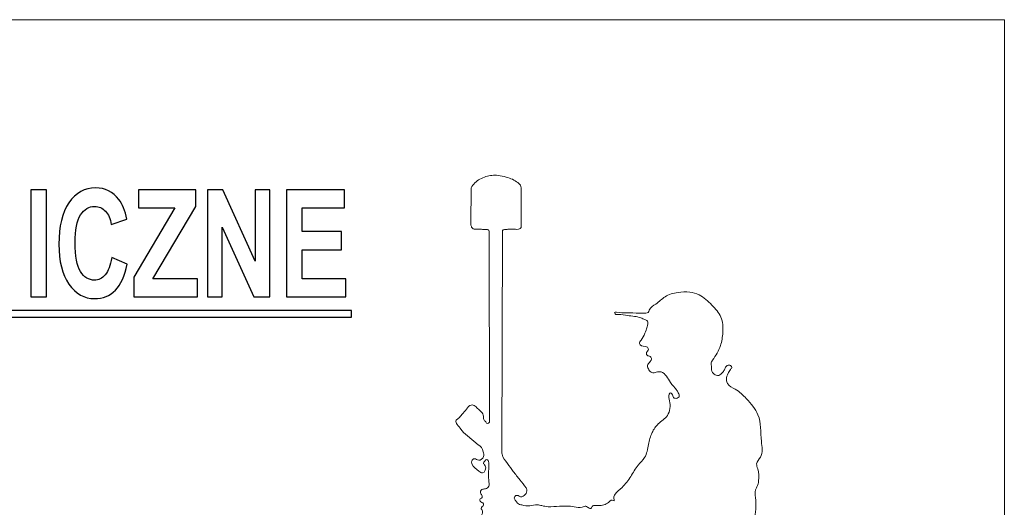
# Model space of a CAD drawing. Extents: x 5477758 to 5478333, y 5918235 to 5918502.
# Tile 21 of 130: x 5477833.83 to 5477844.28, y 5918495.24 to 5918500.41. Entities that reach past the tile are written whole.
import ezdxf

# ---------------------------------------------------------------- set-up
doc = ezdxf.new("R2010")
doc.units = 0
doc.header["$LTSCALE"] = 0.25
doc.layers.add('krzyże', color=252, linetype='CONTINUOUS', lineweight=13)
doc.layers.add('TABELKA', color=252, linetype='CONTINUOUS', lineweight=18)
doc.layers.add('Warstwa 1', color=252, linetype='CONTINUOUS')

msp = doc.modelspace()

# ---------------------------------------------------------------- linework, layer by layer
at = {"layer": 'krzyże'}
for p, q in [((5477838.619, 5918498.243), (5477838.621, 5918498.629)), ((5477839.154, 5918498.231), (5477839.154, 5918498.63)), ((5477838.815, 5918496.146), (5477838.814, 5918498.161)), ((5477838.948, 5918495.827), (5477838.953, 5918498.162)), ((5477838.584, 5918495.999), (5477838.697, 5918495.906))]:
    msp.add_line(p, q, dxfattribs=at)
for points in [[(5477838.621, 5918498.629), (5477838.662, 5918498.68), (5477838.778, 5918498.747), (5477838.843, 5918498.76), (5477838.909, 5918498.76), (5477838.995, 5918498.742), (5477839.059, 5918498.719), (5477839.116, 5918498.684), (5477839.144, 5918498.657), (5477839.154, 5918498.63)], [(5477838.814, 5918498.161), (5477838.811, 5918498.176), (5477838.806, 5918498.181), (5477838.797, 5918498.188), (5477838.79, 5918498.188), (5477838.744, 5918498.188), (5477838.691, 5918498.19), (5477838.664, 5918498.19), (5477838.655, 5918498.191), (5477838.636, 5918498.202), (5477838.627, 5918498.213), (5477838.622, 5918498.226), (5477838.619, 5918498.243)], [(5477838.953, 5918498.162), (5477838.954, 5918498.171), (5477838.959, 5918498.179), (5477838.967, 5918498.185), (5477838.982, 5918498.188), (5477839.023, 5918498.189), (5477839.053, 5918498.19), (5477839.091, 5918498.189), (5477839.123, 5918498.19), (5477839.143, 5918498.199), (5477839.151, 5918498.209), (5477839.154, 5918498.22), (5477839.154, 5918498.231)], [(5477842.412, 5918490.396), (5477842.241, 5918490.372), (5477842.206, 5918490.373), (5477842.089, 5918490.37), (5477841.991, 5918490.387), (5477841.862, 5918490.404), (5477841.81, 5918490.412), (5477841.767, 5918490.422), (5477841.726, 5918490.459), (5477841.654, 5918490.456), (5477841.59, 5918490.454), (5477841.572, 5918490.46), (5477841.574, 5918490.484), (5477841.572, 5918490.641), (5477841.56, 5918490.685), (5477841.548, 5918490.701), (5477841.552, 5918490.734), (5477841.55, 5918490.817), (5477841.557, 5918490.928), (5477841.558, 5918490.985), (5477841.573, 5918491.041), (5477841.571, 5918491.082), (5477841.56, 5918491.1), (5477841.561, 5918491.22), (5477841.573, 5918491.262), (5477841.595, 5918491.339), (5477841.6, 5918491.397), (5477841.588, 5918491.424), (5477841.588, 5918491.504), (5477841.6, 5918491.604), (5477841.59, 5918491.654), (5477841.581, 5918491.704), (5477841.574, 5918491.786), (5477841.557, 5918491.829), (5477841.538, 5918491.888), (5477841.524, 5918491.928), (5477841.516, 5918492.043), (5477841.519, 5918492.093), (5477841.5, 5918492.156), (5477841.484, 5918492.201), (5477841.472, 5918492.239), (5477841.471, 5918492.314), (5477841.462, 5918492.372), (5477841.438, 5918492.448), (5477841.412, 5918492.5), (5477841.401, 5918492.588), (5477841.413, 5918492.648), (5477841.373, 5918492.746), (5477841.326, 5918492.818), (5477841.312, 5918492.861), (5477841.327, 5918492.919), (5477841.35, 5918492.991), (5477841.356, 5918493.19), (5477841.359, 5918493.762), (5477841.369, 5918493.814), (5477841.458, 5918493.915), (5477841.548, 5918494.117), (5477841.548, 5918494.307), (5477841.514, 5918494.436), (5477841.506, 5918494.447), (5477841.482, 5918494.492), (5477841.462, 5918494.529), (5477841.477, 5918494.592), (5477841.494, 5918494.669), (5477841.541, 5918494.777), (5477841.57, 5918494.828), (5477841.61, 5918494.987), (5477841.628, 5918495.106), (5477841.638, 5918495.345), (5477841.637, 5918495.427), (5477841.653, 5918495.458), (5477841.671, 5918495.524), (5477841.661, 5918495.65), (5477841.65, 5918495.703), (5477841.69, 5918495.774), (5477841.7, 5918495.941), (5477841.664, 5918496.223), (5477841.54, 5918496.394), (5477841.423, 5918496.494), (5477841.342, 5918496.553), (5477841.331, 5918496.596), (5477841.347, 5918496.663), (5477841.372, 5918496.702), (5477841.387, 5918496.728), (5477841.367, 5918496.748), (5477841.331, 5918496.74), (5477841.314, 5918496.71), (5477841.291, 5918496.675), (5477841.27, 5918496.655), (5477841.248, 5918496.641), (5477841.222, 5918496.643), (5477841.201, 5918496.654), (5477841.181, 5918496.673), (5477841.172, 5918496.701), (5477841.172, 5918496.731), (5477841.167, 5918496.769), (5477841.183, 5918496.802), (5477841.266, 5918496.956), (5477841.291, 5918497.097), (5477841.271, 5918497.257), (5477841.176, 5918497.385), (5477841.04, 5918497.495), (5477840.94, 5918497.524), (5477840.816, 5918497.52), (5477840.678, 5918497.474), (5477840.581, 5918497.397), (5477840.511, 5918497.333), (5477840.499, 5918497.307), (5477840.476, 5918497.3), (5477840.406, 5918497.3), (5477840.269, 5918497.305), (5477840.164, 5918497.309), (5477840.143, 5918497.307), (5477840.15, 5918497.292), (5477840.183, 5918497.286), (5477840.282, 5918497.276), (5477840.421, 5918497.25), (5477840.463, 5918497.232), (5477840.491, 5918497.216), (5477840.488, 5918497.154), (5477840.465, 5918497.087), (5477840.425, 5918497.015), (5477840.412, 5918496.996), (5477840.407, 5918496.977), (5477840.468, 5918496.946), (5477840.492, 5918496.941), (5477840.5, 5918496.907), (5477840.483, 5918496.885), (5477840.488, 5918496.854), (5477840.522, 5918496.84), (5477840.534, 5918496.813), (5477840.503, 5918496.767), (5477840.494, 5918496.745), (5477840.508, 5918496.698), (5477840.539, 5918496.67), (5477840.585, 5918496.674), (5477840.61, 5918496.68), (5477840.636, 5918496.677), (5477840.736, 5918496.566), (5477840.8, 5918496.486), (5477840.819, 5918496.456), (5477840.827, 5918496.414), (5477840.806, 5918496.399), (5477840.769, 5918496.405), (5477840.752, 5918496.445), (5477840.736, 5918496.457), (5477840.722, 5918496.441), (5477840.727, 5918496.371), (5477840.703, 5918496.215), (5477840.607, 5918496.128), (5477840.541, 5918496.034), (5477840.503, 5918495.908), (5477840.461, 5918495.769), (5477840.395, 5918495.689), (5477840.314, 5918495.569), (5477840.222, 5918495.452), (5477840.148, 5918495.381), (5477840.136, 5918495.339), (5477840.138, 5918495.312), (5477840.116, 5918495.318), (5477840.09, 5918495.305), (5477840.042, 5918495.272), (5477839.986, 5918495.261), (5477839.935, 5918495.263), (5477839.905, 5918495.252), (5477839.89, 5918495.228), (5477839.872, 5918495.233), (5477839.839, 5918495.254), (5477839.798, 5918495.245), (5477839.715, 5918495.248), (5477839.559, 5918495.254), (5477839.438, 5918495.249), (5477839.371, 5918495.26), (5477839.325, 5918495.269), (5477839.243, 5918495.258), (5477839.161, 5918495.267), (5477839.114, 5918495.285), (5477839.096, 5918495.312), (5477839.079, 5918495.34), (5477839.086, 5918495.358), (5477839.107, 5918495.369), (5477839.132, 5918495.36), (5477839.147, 5918495.354), (5477839.213, 5918495.43), (5477839.204, 5918495.448), (5477839.14, 5918495.532), (5477839.069, 5918495.623), (5477839.007, 5918495.708), (5477838.951, 5918495.805), (5477838.948, 5918495.827)]]:
    msp.add_spline(points, degree=3, dxfattribs=at)
for points, knots in [([(5477838.815, 5918496.146), (5477838.809, 5918496.137), (5477838.795, 5918496.121), (5477838.775, 5918496.151), (5477838.749, 5918496.173), (5477838.759, 5918496.225), (5477838.72, 5918496.265), (5477838.682, 5918496.295), (5477838.655, 5918496.329), (5477838.606, 5918496.328), (5477838.573, 5918496.277), (5477838.525, 5918496.232), (5477838.497, 5918496.186), (5477838.447, 5918496.161), (5477838.482, 5918496.112), (5477838.522, 5918496.06), (5477838.548, 5918496.025), (5477838.584, 5918495.999)], [0, 0, 0, 0, 0.325129, 0.663939, 1.063661, 1.693133, 2.409095, 3.027911, 3.635839, 3.927398, 4.767436, 5.740404, 6.492165, 6.934667, 7.475518, 8.307832, 9.584569, 9.584569, 9.584569, 9.584569]), ([(5477837.559, 5918490.198), (5477837.559, 5918490.198), (5477837.574, 5918490.211), (5477837.62, 5918490.238), (5477837.714, 5918490.187), (5477837.808, 5918490.232), (5477837.906, 5918490.259), (5477837.999, 5918490.24), (5477838.088, 5918490.258), (5477838.162, 5918490.319), (5477838.247, 5918490.261), (5477838.44, 5918490.445), (5477838.701, 5918490.436), (5477838.86, 5918490.488), (5477839.167, 5918490.563), (5477839.464, 5918490.542), (5477839.737, 5918490.72), (5477839.876, 5918490.892), (5477839.91, 5918491.038), (5477839.792, 5918491.086), (5477839.859, 5918491.273), (5477839.783, 5918491.469), (5477839.865, 5918491.852), (5477839.671, 5918492.221), (5477839.69, 5918492.773), (5477839.979, 5918493.23), (5477840.104, 5918493.734), (5477840.36, 5918493.946), (5477840.375, 5918494.104), (5477840.264, 5918494.201), (5477840.439, 5918494.289), (5477840.455, 5918494.471), (5477840.284, 5918494.663), (5477840.396, 5918494.874), (5477840.349, 5918495.018), (5477840.308, 5918495.04), (5477840.268, 5918495.022), (5477840.242, 5918494.944), (5477840.112, 5918494.972), (5477839.964, 5918494.87), (5477839.701, 5918494.963), (5477839.424, 5918494.973), (5477839.162, 5918495.096), (5477838.927, 5918494.95), (5477838.834, 5918495.111), (5477838.724, 5918495.116), (5477838.738, 5918495.17), (5477838.747, 5918495.207), (5477838.711, 5918495.238), (5477838.763, 5918495.259), (5477838.747, 5918495.295), (5477838.718, 5918495.293), (5477838.707, 5918495.335), (5477838.741, 5918495.338), (5477838.74, 5918495.37), (5477838.721, 5918495.385), (5477838.716, 5918495.413), (5477838.739, 5918495.437), (5477838.776, 5918495.435), (5477838.817, 5918495.462), (5477838.802, 5918495.563), (5477838.81, 5918495.639), (5477838.809, 5918495.745), (5477838.774, 5918495.75), (5477838.767, 5918495.729), (5477838.744, 5918495.708), (5477838.795, 5918495.674), (5477838.755, 5918495.587), (5477838.684, 5918495.642), (5477838.636, 5918495.674), (5477838.621, 5918495.737), (5477838.662, 5918495.771), (5477838.706, 5918495.722), (5477838.764, 5918495.776), (5477838.751, 5918495.844), (5477838.724, 5918495.892), (5477838.697, 5918495.906)], [6.429794, 6.429794, 6.429794, 6.429794, 6.811436, 7.193079, 8.29127, 10.100348, 10.899351, 12.218329, 13.670819, 14.28725, 15.646711, 16.627288, 23.594749, 25.069317, 27.509485, 31.373092, 36.215037, 39.210625, 40.139644, 41.246742, 43.011198, 46.314461, 49.411092, 57.516921, 61.451375, 70.208366, 77.916146, 80.837007, 82.392408, 83.454794, 85.366556, 87.495866, 89.80828, 94.444583, 94.900192, 95.529615, 95.958276, 96.414939, 98.455711, 99.690166, 103.209249, 107.995598, 110.756303, 113.877628, 116.135137, 116.649532, 117.406525, 117.677749, 118.108703, 118.698939, 118.967402, 119.288631, 119.719497, 119.956171, 120.325772, 120.586737, 120.93066, 121.255774, 121.726579, 122.308556, 122.850407, 125.315542, 125.928555, 126.155445, 126.411506, 126.698845, 127.121871, 128.170429, 128.692814, 130.077764, 130.47472, 130.983545, 131.592249, 132.424746, 133.091982, 134.244229, 134.244229, 134.244229, 134.244229])]:
    msp.add_open_spline(points, degree=3, knots=knots, dxfattribs=at)
at = {"layer": 'TABELKA', "color": 18, "true_color": 0x000000}
for points in [[(5477844.277, 5918500.411), (5477757.712, 5918500.411), (5477757.708, 5918380.084), (5477844.277, 5918380.084)], [(5477844.277, 5918500.411), (5477844.277, 5918380.084)]]:
    msp.add_lwpolyline(points, dxfattribs=at)
at = {"layer": 'Warstwa 1', "color": 5}
for points, knots in [([(5477833.952, 5918497.473), (5477833.952, 5918497.473), (5477833.952, 5918498.609), (5477833.952, 5918498.609), (5477833.952, 5918498.609), (5477833.952, 5918498.609), (5477834.12, 5918498.609), (5477834.12, 5918498.609), (5477834.12, 5918498.609), (5477834.12, 5918498.609), (5477834.12, 5918497.473), (5477834.12, 5918497.473), (5477834.12, 5918497.473), (5477834.12, 5918497.473), (5477833.952, 5918497.473), (5477833.952, 5918497.473)], [0, 0, 0, 0, 0.25, 0.25, 0.25, 0.25, 0.5, 0.5, 0.5, 0.5, 0.75, 0.75, 0.75, 0.75, 1, 1, 1, 1]), ([(5477834.811, 5918497.89), (5477834.811, 5918497.89), (5477834.973, 5918497.82), (5477834.973, 5918497.82), (5477834.973, 5918497.82), (5477834.948, 5918497.696), (5477834.907, 5918497.604), (5477834.849, 5918497.544), (5477834.849, 5918497.544), (5477834.791, 5918497.484), (5477834.717, 5918497.454), (5477834.628, 5918497.454), (5477834.628, 5918497.454), (5477834.518, 5918497.454), (5477834.428, 5918497.505), (5477834.357, 5918497.608), (5477834.357, 5918497.608), (5477834.286, 5918497.711), (5477834.25, 5918497.852), (5477834.25, 5918498.031), (5477834.25, 5918498.031), (5477834.25, 5918498.22), (5477834.286, 5918498.366), (5477834.357, 5918498.471), (5477834.357, 5918498.471), (5477834.429, 5918498.575), (5477834.522, 5918498.628), (5477834.639, 5918498.628), (5477834.639, 5918498.628), (5477834.74, 5918498.628), (5477834.823, 5918498.587), (5477834.886, 5918498.505), (5477834.886, 5918498.505), (5477834.924, 5918498.456), (5477834.952, 5918498.386), (5477834.971, 5918498.295), (5477834.971, 5918498.295), (5477834.971, 5918498.295), (5477834.805, 5918498.241), (5477834.805, 5918498.241), (5477834.805, 5918498.241), (5477834.795, 5918498.3), (5477834.775, 5918498.347), (5477834.744, 5918498.381), (5477834.744, 5918498.381), (5477834.712, 5918498.415), (5477834.675, 5918498.432), (5477834.63, 5918498.432), (5477834.63, 5918498.432), (5477834.569, 5918498.432), (5477834.519, 5918498.402), (5477834.48, 5918498.341), (5477834.48, 5918498.341), (5477834.442, 5918498.281), (5477834.423, 5918498.183), (5477834.423, 5918498.048), (5477834.423, 5918498.048), (5477834.423, 5918497.904), (5477834.442, 5918497.802), (5477834.48, 5918497.741), (5477834.48, 5918497.741), (5477834.517, 5918497.68), (5477834.566, 5918497.65), (5477834.627, 5918497.65), (5477834.627, 5918497.65), (5477834.671, 5918497.65), (5477834.71, 5918497.669), (5477834.742, 5918497.708), (5477834.742, 5918497.708), (5477834.774, 5918497.746), (5477834.797, 5918497.807), (5477834.811, 5918497.89)], [0, 0, 0, 0, 0.055556, 0.055556, 0.055556, 0.055556, 0.111111, 0.111111, 0.111111, 0.111111, 0.166667, 0.166667, 0.166667, 0.166667, 0.222222, 0.222222, 0.222222, 0.222222, 0.277778, 0.277778, 0.277778, 0.277778, 0.333333, 0.333333, 0.333333, 0.333333, 0.388889, 0.388889, 0.388889, 0.388889, 0.444444, 0.444444, 0.444444, 0.444444, 0.5, 0.5, 0.5, 0.5, 0.555556, 0.555556, 0.555556, 0.555556, 0.611111, 0.611111, 0.611111, 0.611111, 0.666667, 0.666667, 0.666667, 0.666667, 0.722222, 0.722222, 0.722222, 0.722222, 0.777778, 0.777778, 0.777778, 0.777778, 0.833333, 0.833333, 0.833333, 0.833333, 0.888889, 0.888889, 0.888889, 0.888889, 0.944444, 0.944444, 0.944444, 0.944444, 1, 1, 1, 1]), ([(5477835.045, 5918497.473), (5477835.045, 5918497.473), (5477835.045, 5918497.68), (5477835.045, 5918497.68), (5477835.045, 5918497.68), (5477835.045, 5918497.68), (5477835.481, 5918498.416), (5477835.481, 5918498.416), (5477835.481, 5918498.416), (5477835.481, 5918498.416), (5477835.094, 5918498.416), (5477835.094, 5918498.416), (5477835.094, 5918498.416), (5477835.094, 5918498.416), (5477835.094, 5918498.609), (5477835.094, 5918498.609), (5477835.094, 5918498.609), (5477835.094, 5918498.609), (5477835.702, 5918498.609), (5477835.702, 5918498.609), (5477835.702, 5918498.609), (5477835.702, 5918498.609), (5477835.702, 5918498.43), (5477835.702, 5918498.43), (5477835.702, 5918498.43), (5477835.702, 5918498.43), (5477835.247, 5918497.664), (5477835.247, 5918497.664), (5477835.247, 5918497.664), (5477835.247, 5918497.664), (5477835.719, 5918497.664), (5477835.719, 5918497.664), (5477835.719, 5918497.664), (5477835.719, 5918497.664), (5477835.719, 5918497.473), (5477835.719, 5918497.473), (5477835.719, 5918497.473), (5477835.719, 5918497.473), (5477835.045, 5918497.473), (5477835.045, 5918497.473)], [0, 0, 0, 0, 0.1, 0.1, 0.1, 0.1, 0.2, 0.2, 0.2, 0.2, 0.3, 0.3, 0.3, 0.3, 0.4, 0.4, 0.4, 0.4, 0.5, 0.5, 0.5, 0.5, 0.6, 0.6, 0.6, 0.6, 0.7, 0.7, 0.7, 0.7, 0.8, 0.8, 0.8, 0.8, 0.9, 0.9, 0.9, 0.9, 1, 1, 1, 1]), ([(5477835.827, 5918497.473), (5477835.827, 5918497.473), (5477835.827, 5918498.609), (5477835.827, 5918498.609), (5477835.827, 5918498.609), (5477835.827, 5918498.609), (5477835.99, 5918498.609), (5477835.99, 5918498.609), (5477835.99, 5918498.609), (5477835.99, 5918498.609), (5477836.33, 5918497.85), (5477836.33, 5918497.85), (5477836.33, 5918497.85), (5477836.33, 5918497.85), (5477836.33, 5918498.609), (5477836.33, 5918498.609), (5477836.33, 5918498.609), (5477836.33, 5918498.609), (5477836.486, 5918498.609), (5477836.486, 5918498.609), (5477836.486, 5918498.609), (5477836.486, 5918498.609), (5477836.486, 5918497.473), (5477836.486, 5918497.473), (5477836.486, 5918497.473), (5477836.486, 5918497.473), (5477836.317, 5918497.473), (5477836.317, 5918497.473), (5477836.317, 5918497.473), (5477836.317, 5918497.473), (5477835.983, 5918498.213), (5477835.983, 5918498.213), (5477835.983, 5918498.213), (5477835.983, 5918498.213), (5477835.983, 5918497.473), (5477835.983, 5918497.473), (5477835.983, 5918497.473), (5477835.983, 5918497.473), (5477835.827, 5918497.473), (5477835.827, 5918497.473)], [0, 0, 0, 0, 0.1, 0.1, 0.1, 0.1, 0.2, 0.2, 0.2, 0.2, 0.3, 0.3, 0.3, 0.3, 0.4, 0.4, 0.4, 0.4, 0.5, 0.5, 0.5, 0.5, 0.6, 0.6, 0.6, 0.6, 0.7, 0.7, 0.7, 0.7, 0.8, 0.8, 0.8, 0.8, 0.9, 0.9, 0.9, 0.9, 1, 1, 1, 1]), ([(5477836.663, 5918497.473), (5477836.663, 5918497.473), (5477836.663, 5918498.609), (5477836.663, 5918498.609), (5477836.663, 5918498.609), (5477836.663, 5918498.609), (5477837.278, 5918498.609), (5477837.278, 5918498.609), (5477837.278, 5918498.609), (5477837.278, 5918498.609), (5477837.278, 5918498.416), (5477837.278, 5918498.416), (5477837.278, 5918498.416), (5477837.278, 5918498.416), (5477836.83, 5918498.416), (5477836.83, 5918498.416), (5477836.83, 5918498.416), (5477836.83, 5918498.416), (5477836.83, 5918498.165), (5477836.83, 5918498.165), (5477836.83, 5918498.165), (5477836.83, 5918498.165), (5477837.247, 5918498.165), (5477837.247, 5918498.165), (5477837.247, 5918498.165), (5477837.247, 5918498.165), (5477837.247, 5918497.973), (5477837.247, 5918497.973), (5477837.247, 5918497.973), (5477837.247, 5918497.973), (5477836.83, 5918497.973), (5477836.83, 5918497.973), (5477836.83, 5918497.973), (5477836.83, 5918497.973), (5477836.83, 5918497.664), (5477836.83, 5918497.664), (5477836.83, 5918497.664), (5477836.83, 5918497.664), (5477837.294, 5918497.664), (5477837.294, 5918497.664), (5477837.294, 5918497.664), (5477837.294, 5918497.664), (5477837.294, 5918497.473), (5477837.294, 5918497.473), (5477837.294, 5918497.473), (5477837.294, 5918497.473), (5477836.663, 5918497.473), (5477836.663, 5918497.473)], [0, 0, 0, 0, 0.083333, 0.083333, 0.083333, 0.083333, 0.166667, 0.166667, 0.166667, 0.166667, 0.25, 0.25, 0.25, 0.25, 0.333333, 0.333333, 0.333333, 0.333333, 0.416667, 0.416667, 0.416667, 0.416667, 0.5, 0.5, 0.5, 0.5, 0.583333, 0.583333, 0.583333, 0.583333, 0.666667, 0.666667, 0.666667, 0.666667, 0.75, 0.75, 0.75, 0.75, 0.833333, 0.833333, 0.833333, 0.833333, 0.916667, 0.916667, 0.916667, 0.916667, 1, 1, 1, 1]), ([(5477813.408, 5918497.329), (5477813.408, 5918497.329), (5477837.352, 5918497.329), (5477837.352, 5918497.329), (5477837.352, 5918497.329), (5477837.352, 5918497.329), (5477837.352, 5918497.257), (5477837.352, 5918497.257), (5477837.352, 5918497.257), (5477837.352, 5918497.257), (5477813.408, 5918497.257), (5477813.408, 5918497.257), (5477813.408, 5918497.257), (5477813.408, 5918497.257), (5477813.408, 5918497.329), (5477813.408, 5918497.329)], [0, 0, 0, 0, 0.25, 0.25, 0.25, 0.25, 0.5, 0.5, 0.5, 0.5, 0.75, 0.75, 0.75, 0.75, 1, 1, 1, 1])]:
    msp.add_open_spline(points, degree=3, knots=knots, dxfattribs=at)

doc.saveas('drawing.dxf')
